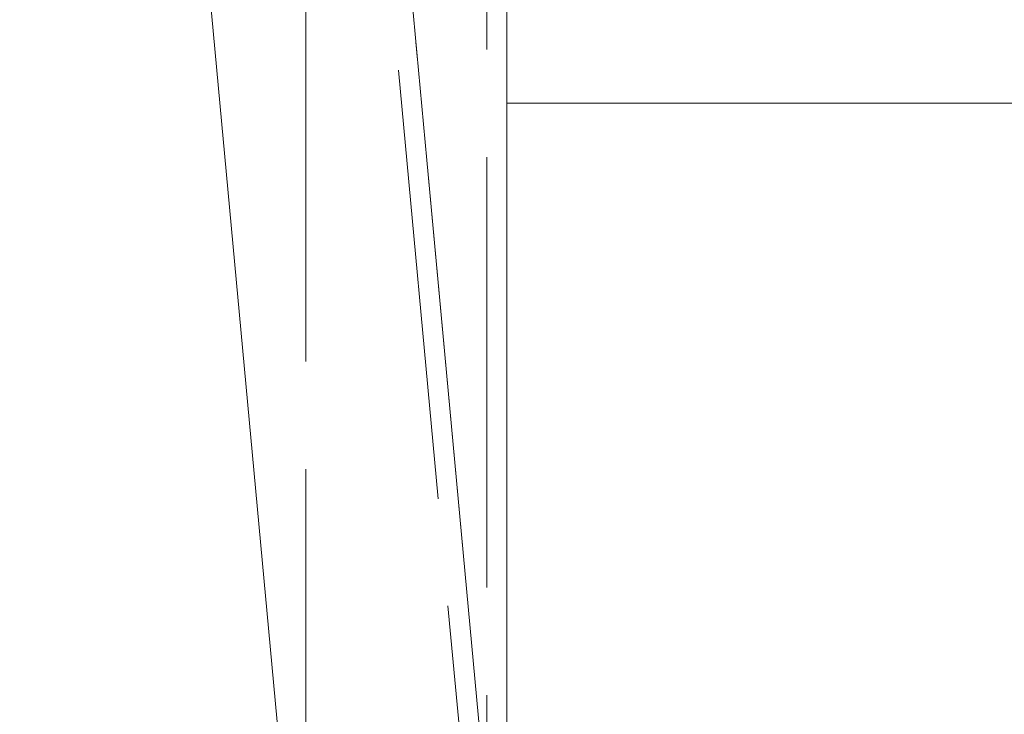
# Paper-space layout 'Layout1' of a CAD drawing. Extents: x -2 to 1033, y -36 to 596.
# Tile 131 of 181: x 694.98 to 701.84, y 500.32 to 505.16. Entities that reach past the tile are written whole.
import ezdxf

# ---------------------------------------------------------------- set-up
doc = ezdxf.new("R2010")
doc.units = 0
doc.linetypes.add('ACAD_ISO02W100', pattern=[15, 12, -3])
doc.linetypes.add('ACAD_ISO04W100', pattern=[30.5, 24, -3, 0.5, -3])
doc.layers.add('SS_1.ET-HALA_TaO-JD-LAVKA-ZEBRIK', color=9, linetype='CONTINUOUS', lineweight=13)

psp = doc.layouts.get("Layout1")

# ---------------------------------------------------------------- linework, layer by layer
at = {"layer": 'SS_1.ET-HALA_TaO-JD-LAVKA-ZEBRIK', "color": 9, "linetype": 'ACAD_ISO02W100', "ltscale": 0.25}
for p, q in [((698.2304, 534.2051), (698.2304, 498.1539)), ((696.231, 519.7475), (698.2304, 498.154)), ((696.9704, 513.2804), (696.9704, 498.0958))]:
    psp.add_line(p, q, dxfattribs=at)
at = {"layer": 'SS_1.ET-HALA_TaO-JD-LAVKA-ZEBRIK', "color": 5, "linetype": 'Continuous', "ltscale": 0.25}
for p, q in [((698.3704, 499.2604), (698.3704, 534.2051)), ((698.3704, 498.1604), (696.3704, 519.7604)), ((694.9764, 519.6313), (696.9704, 498.0958)), ((698.3704, 504.5804), (706.3704, 504.5804))]:
    psp.add_line(p, q, dxfattribs=at)
at = {"layer": 'SS_1.ET-HALA_TaO-JD-LAVKA-ZEBRIK', "color": 9, "linetype": 'ACAD_ISO04W100', "ltscale": 0.25}
for p, q in [((698.3704, 497.1604), (698.3704, 534.2051)), ((698.3704, 498.1604), (696.3704, 519.7604))]:
    psp.add_line(p, q, dxfattribs=at)

doc.saveas('drawing.dxf')
